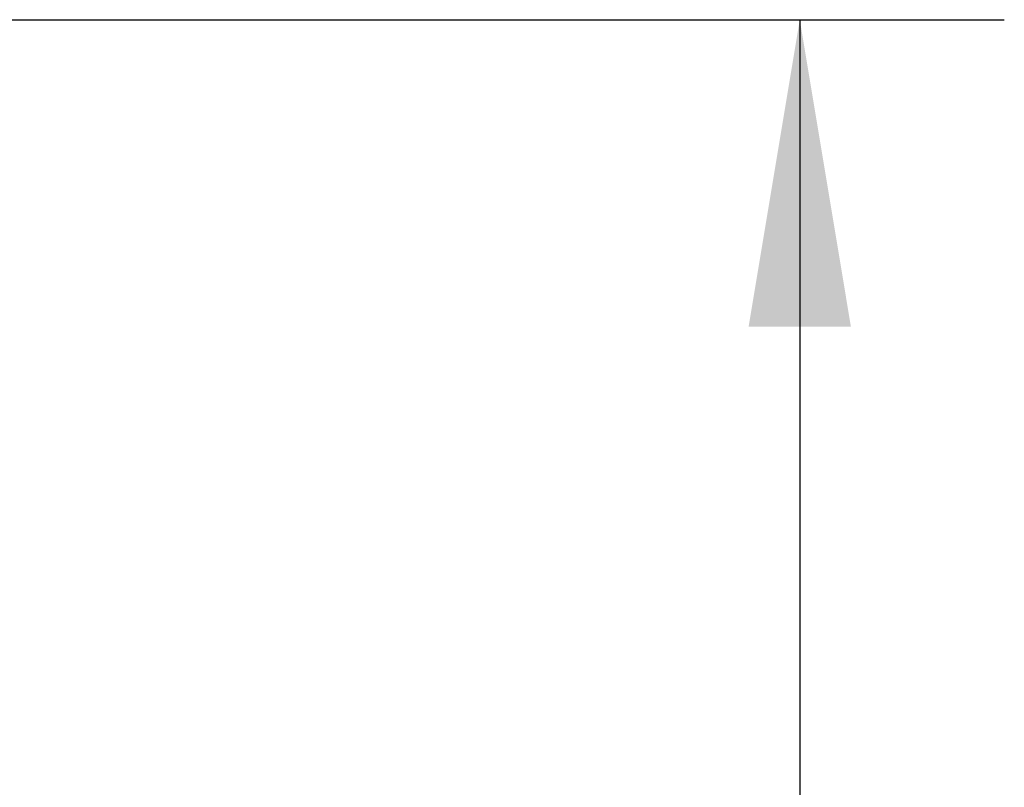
# Model space of a CAD drawing. Header units: millimetres. Extents: x 0 to 420, y 0 to 297.
# Tile 25 of 35: x 224.33 to 233.95, y 233.98 to 241.48. Entities that reach past the tile are written whole.
import ezdxf

# ---------------------------------------------------------------- set-up
doc = ezdxf.new("R2010")
doc.units = ezdxf.units.MM
doc.layers.add('CARTIGLIO', color=140, linetype='Continuous')
doc.styles.add('SLDTEXTSTYLE3', font='TXT', dxfattribs={"width": 0.75})
doc.dimstyles.new('SLDDIMSTYLE0', dxfattribs={"dimtxt": 3, "dimasz": 3, "dimexe": 0, "dimexo": 0.0625, "dimgap": 0.75, "dimtad": 1, "dimdec": 0, "dimlfac": 20, "dimrnd": 1e-09, "dimzin": 12, "dimdsep": 46, "dimtxsty": 'SLDTEXTSTYLE3', "dimsah": 1, "dimcen": 0.09, "dimadec": 0, "dimazin": 3, "dimtfac": 1, "dimtdec": 3, "dimtofl": 0, "dimtmove": 0, "dimatfit": 3, "dimfxl": 0, "dimfrac": 2, "dimtolj": 1, "dimtzin": 12, "dimarcsym": 0})

# ---------------------------------------------------------------- blocks, each defined once
blk = doc.blocks.new('_D')
at = {"layer": 'CARTIGLIO'}
for p, q in [((208.0894, 241.4833), (233.953, 241.4833)), ((231.953, 241.4833), (231.953, 195.4448)), ((213.6501, 195.4448), (233.953, 195.4448))]:
    blk.add_line(p, q, dxfattribs=at)
for points in [[(231.953, 241.4833), (231.453, 238.4833), (232.453, 238.4833)], [(231.953, 195.4448), (232.453, 198.4448), (231.453, 198.4448)]]:
    blk.add_solid(points, dxfattribs=at)
at = {"layer": 'CARTIGLIO', "insert": (228.0858, 217.3557), "char_height": 3, "attachment_point": 1, "rotation": 90, "style": 'SLDTEXTSTYLE3'}
blk.add_mtext('1', dxfattribs=at)

msp = doc.modelspace()

# ---------------------------------------------------------------- dimensions: what is measured, and where the dimension line sits
at = {"layer": 'CARTIGLIO'}
dim = msp.add_linear_dim(base=(231.95301, 195.44479), p1=(206.08943, 241.48329), p2=(211.65013, 195.44479), angle=90, dimstyle='SLDDIMSTYLE0', dxfattribs=at)
dim.commit()
dim.dimension.update_dxf_attribs({"geometry": '_D', "text_midpoint": (231.95301, 218.46404), "dimtype": 160})

doc.saveas('drawing.dxf')
